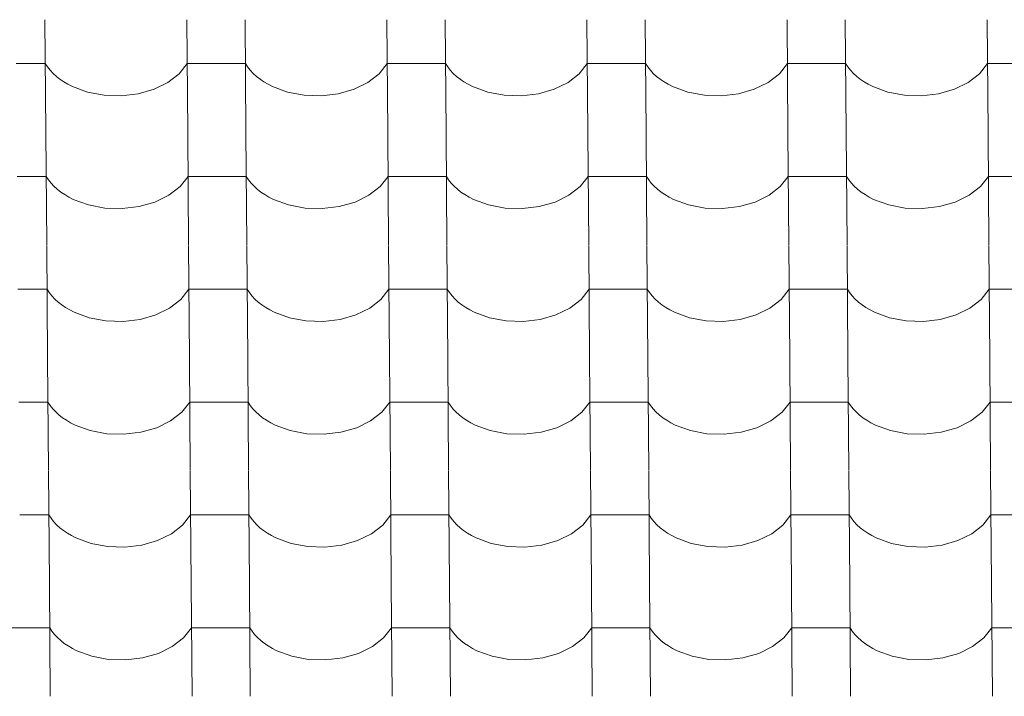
# Model space of a CAD drawing. Header units: millimetres. Extents: x -27785 to 104762, y -947 to 11132.
# Tile 73 of 146: x -12301 to -11489, y 8899 to 9456. Entities that reach past the tile are written whole.
import ezdxf

# ---------------------------------------------------------------- set-up
doc = ezdxf.new("R2010")
doc.units = ezdxf.units.MM
doc.header["$MEASUREMENT"] = 0
doc.layers.add('POHLED JIŽNÍ_1_Bourané_Výplně - Povrchové', color=7, linetype='Continuous')
doc.layers.add('POHLED JIŽNÍ_1_Konstrukce - nosné', color=7, linetype='Continuous')

# ---------------------------------------------------------------- blocks, each defined once
blk = doc.blocks.new('*X2', base_point=(-29303.7, -27473.93))
at = {"layer": 'POHLED JIŽNÍ_1_Bourané_Výplně - Povrchové', "color": 7, "linetype": 'Continuous', "lineweight": 13}
for p, q in [((-12279.7, 9456.34), (-12278.98, 9363.67)), ((-12162.74, 9456.34), (-12162.02, 9363.67)), ((-12114.7, 9456.34), (-12113.98, 9363.67)), ((-11997.74, 9456.34), (-11997.02, 9363.67)), ((-11949.71, 9456.34), (-11948.99, 9363.67)), ((-11832.75, 9456.34), (-11832.03, 9363.67)), ((-11784.71, 9456.34), (-11783.99, 9363.67)), ((-11667.75, 9456.34), (-11667.03, 9363.67)), ((-11619.72, 9456.34), (-11619, 9363.67)), ((-11502.75, 9456.34), (-11502.03, 9363.67)), ((-12279.42, 9420.18), (-12303.44, 9420.18)), ((-12279.42, 9420.18), (-12277.57, 9417.39)), ((-12169.06, 9411.8), (-12162.46, 9420.18)), ((-12138.44, 9420.18), (-12162.46, 9420.18)), ((-12114.42, 9420.18), (-12138.44, 9420.18)), ((-12114.42, 9420.18), (-12112.58, 9417.39)), ((-12004.06, 9411.8), (-11997.46, 9420.18)), ((-11973.44, 9420.18), (-11997.46, 9420.18)), ((-11949.43, 9420.18), (-11973.44, 9420.18)), ((-11949.43, 9420.18), (-11947.58, 9417.39)), ((-11839.07, 9411.8), (-11832.47, 9420.18)), ((-11808.45, 9420.18), (-11832.47, 9420.18)), ((-11784.43, 9420.18), (-11808.45, 9420.18)), ((-11784.43, 9420.18), (-11782.59, 9417.39)), ((-11674.07, 9411.8), (-11667.47, 9420.18)), ((-11643.45, 9420.18), (-11667.47, 9420.18)), ((-11619.44, 9420.18), (-11643.45, 9420.18)), ((-11619.44, 9420.18), (-11617.59, 9417.39)), ((-11509.08, 9411.8), (-11502.47, 9420.18)), ((-11478.46, 9420.18), (-11502.47, 9420.18)), ((-12277.57, 9417.39), (-12275.43, 9414.7)), ((-12275.43, 9414.7), (-12273, 9412.11)), ((-12273, 9412.11), (-12270.3, 9409.64)), ((-12178.31, 9404.63), (-12169.06, 9411.8)), ((-12112.58, 9417.39), (-12110.44, 9414.7)), ((-12110.44, 9414.7), (-12108.01, 9412.11)), ((-12108.01, 9412.11), (-12105.31, 9409.64)), ((-12013.32, 9404.63), (-12004.06, 9411.8)), ((-11947.58, 9417.39), (-11945.44, 9414.7)), ((-11945.44, 9414.7), (-11943.01, 9412.11)), ((-11943.01, 9412.11), (-11940.31, 9409.64)), ((-11848.32, 9404.63), (-11839.07, 9411.8)), ((-11782.59, 9417.39), (-11780.44, 9414.7)), ((-11780.44, 9414.7), (-11778.02, 9412.11)), ((-11778.02, 9412.11), (-11775.32, 9409.64)), ((-11683.33, 9404.63), (-11674.07, 9411.8)), ((-11617.59, 9417.39), (-11615.45, 9414.7)), ((-11615.45, 9414.7), (-11613.02, 9412.11)), ((-11613.02, 9412.11), (-11610.32, 9409.64)), ((-11518.33, 9404.63), (-11509.08, 9411.8)), ((-12270.3, 9409.64), (-12267.34, 9407.32)), ((-12267.34, 9407.32), (-12264.14, 9405.14)), ((-12264.14, 9405.14), (-12260.72, 9403.12)), ((-12260.72, 9403.12), (-12257.08, 9401.27)), ((-12189.75, 9399.04), (-12178.31, 9404.63)), ((-12105.31, 9409.64), (-12102.35, 9407.32)), ((-12102.35, 9407.32), (-12099.15, 9405.14)), ((-12099.15, 9405.14), (-12095.72, 9403.12)), ((-12095.72, 9403.12), (-12092.08, 9401.27)), ((-12024.75, 9399.04), (-12013.32, 9404.63)), ((-11940.31, 9409.64), (-11937.35, 9407.32)), ((-11937.35, 9407.32), (-11934.15, 9405.14)), ((-11934.15, 9405.14), (-11930.72, 9403.12)), ((-11930.72, 9403.12), (-11927.09, 9401.27)), ((-11859.76, 9399.04), (-11848.32, 9404.63)), ((-11775.32, 9409.64), (-11772.36, 9407.32)), ((-11772.36, 9407.32), (-11769.16, 9405.14)), ((-11769.16, 9405.14), (-11765.73, 9403.12)), ((-11765.73, 9403.12), (-11762.09, 9401.27)), ((-11694.76, 9399.04), (-11683.33, 9404.63)), ((-11610.32, 9409.64), (-11607.36, 9407.32)), ((-11607.36, 9407.32), (-11604.16, 9405.14)), ((-11604.16, 9405.14), (-11600.73, 9403.12)), ((-11600.73, 9403.12), (-11597.1, 9401.27)), ((-11529.76, 9399.04), (-11518.33, 9404.63)), ((-12257.08, 9401.27), (-12244.6, 9396.7)), ((-12244.6, 9396.7), (-12230.92, 9394.11)), ((-12216.74, 9393.64), (-12202.78, 9395.31)), ((-12202.78, 9395.31), (-12189.75, 9399.04)), ((-12092.08, 9401.27), (-12079.6, 9396.7)), ((-12079.6, 9396.7), (-12065.93, 9394.11)), ((-12051.74, 9393.64), (-12037.78, 9395.31)), ((-12037.78, 9395.31), (-12024.75, 9399.04)), ((-11927.09, 9401.27), (-11914.61, 9396.7)), ((-11914.61, 9396.7), (-11900.93, 9394.11)), ((-11886.75, 9393.64), (-11872.79, 9395.31)), ((-11872.79, 9395.31), (-11859.76, 9399.04)), ((-11762.09, 9401.27), (-11749.61, 9396.7)), ((-11749.61, 9396.7), (-11735.93, 9394.11)), ((-11721.75, 9393.64), (-11707.79, 9395.31)), ((-11707.79, 9395.31), (-11694.76, 9399.04)), ((-11597.1, 9401.27), (-11584.62, 9396.7)), ((-11584.62, 9396.7), (-11570.94, 9394.11)), ((-11556.76, 9393.64), (-11542.79, 9395.31)), ((-11542.79, 9395.31), (-11529.76, 9399.04)), ((-12230.92, 9394.11), (-12216.74, 9393.64)), ((-12065.93, 9394.11), (-12051.74, 9393.64)), ((-11900.93, 9394.11), (-11886.75, 9393.64)), ((-11735.93, 9394.11), (-11721.75, 9393.64)), ((-11570.94, 9394.11), (-11556.76, 9393.64)), ((-12278.98, 9363.33), (-12278.26, 9270.66)), ((-12162.02, 9363.33), (-12161.29, 9270.66)), ((-12113.98, 9363.33), (-12113.26, 9270.66)), ((-11997.02, 9363.33), (-11996.3, 9270.66)), ((-11948.99, 9363.33), (-11948.26, 9270.66)), ((-11832.02, 9363.33), (-11831.3, 9270.66)), ((-11783.99, 9363.33), (-11783.27, 9270.66)), ((-11667.03, 9363.33), (-11666.31, 9270.66)), ((-11618.99, 9363.33), (-11618.27, 9270.66)), ((-11502.03, 9363.33), (-11501.31, 9270.66)), ((-12278.7, 9327.18), (-12302.71, 9327.18)), ((-12278.7, 9327.18), (-12276.85, 9324.38)), ((-12276.85, 9324.38), (-12274.71, 9321.69)), ((-12274.71, 9321.69), (-12272.28, 9319.1)), ((-12168.34, 9318.79), (-12161.73, 9327.18)), ((-12137.72, 9327.18), (-12161.73, 9327.18)), ((-12113.7, 9327.18), (-12137.72, 9327.18)), ((-12113.7, 9327.18), (-12111.85, 9324.38)), ((-12111.85, 9324.38), (-12109.71, 9321.69)), ((-12109.71, 9321.69), (-12107.28, 9319.1)), ((-12003.34, 9318.79), (-11996.74, 9327.18)), ((-11972.72, 9327.18), (-11996.74, 9327.18)), ((-11948.7, 9327.18), (-11972.72, 9327.18)), ((-11948.7, 9327.18), (-11946.86, 9324.38)), ((-11946.86, 9324.38), (-11944.72, 9321.69)), ((-11944.72, 9321.69), (-11942.29, 9319.1)), ((-11838.34, 9318.79), (-11831.74, 9327.18)), ((-11807.72, 9327.18), (-11831.74, 9327.18)), ((-11783.71, 9327.18), (-11807.72, 9327.18)), ((-11783.71, 9327.18), (-11781.86, 9324.38)), ((-11781.86, 9324.38), (-11779.72, 9321.69)), ((-11779.72, 9321.69), (-11777.29, 9319.1)), ((-11673.35, 9318.79), (-11666.75, 9327.18)), ((-11642.73, 9327.18), (-11666.75, 9327.18)), ((-11618.71, 9327.18), (-11642.73, 9327.18)), ((-11618.71, 9327.18), (-11616.87, 9324.38)), ((-11616.87, 9324.38), (-11614.72, 9321.69)), ((-11614.72, 9321.69), (-11612.3, 9319.1)), ((-11508.35, 9318.79), (-11501.75, 9327.18)), ((-11477.73, 9327.18), (-11501.75, 9327.18)), ((-12272.28, 9319.1), (-12269.58, 9316.64)), ((-12269.58, 9316.64), (-12266.62, 9314.31)), ((-12266.62, 9314.31), (-12263.42, 9312.13)), ((-12177.59, 9311.62), (-12168.34, 9318.79)), ((-12107.28, 9319.1), (-12104.58, 9316.64)), ((-12104.58, 9316.64), (-12101.63, 9314.31)), ((-12101.63, 9314.31), (-12098.42, 9312.13)), ((-12012.59, 9311.62), (-12003.34, 9318.79)), ((-11942.29, 9319.1), (-11939.59, 9316.64)), ((-11939.59, 9316.64), (-11936.63, 9314.31)), ((-11936.63, 9314.31), (-11933.43, 9312.13)), ((-11847.6, 9311.62), (-11838.34, 9318.79)), ((-11777.29, 9319.1), (-11774.59, 9316.64)), ((-11774.59, 9316.64), (-11771.63, 9314.31)), ((-11771.63, 9314.31), (-11768.43, 9312.13)), ((-11682.6, 9311.62), (-11673.35, 9318.79)), ((-11612.3, 9319.1), (-11609.6, 9316.64)), ((-11609.6, 9316.64), (-11606.64, 9314.31)), ((-11606.64, 9314.31), (-11603.44, 9312.13)), ((-11517.61, 9311.62), (-11508.35, 9318.79)), ((-12263.42, 9312.13), (-12259.99, 9310.11)), ((-12259.99, 9310.11), (-12256.36, 9308.26)), ((-12256.36, 9308.26), (-12243.88, 9303.69)), ((-12202.05, 9302.3), (-12189.02, 9306.03)), ((-12189.02, 9306.03), (-12177.59, 9311.62)), ((-12098.42, 9312.13), (-12095, 9310.11)), ((-12095, 9310.11), (-12091.36, 9308.26)), ((-12091.36, 9308.26), (-12078.88, 9303.69)), ((-12037.06, 9302.3), (-12024.03, 9306.03)), ((-12024.03, 9306.03), (-12012.59, 9311.62)), ((-11933.43, 9312.13), (-11930, 9310.11)), ((-11930, 9310.11), (-11926.36, 9308.26)), ((-11926.36, 9308.26), (-11913.89, 9303.69)), ((-11872.06, 9302.3), (-11859.03, 9306.03)), ((-11859.03, 9306.03), (-11847.6, 9311.62)), ((-11768.43, 9312.13), (-11765, 9310.11)), ((-11765, 9310.11), (-11761.37, 9308.26)), ((-11761.37, 9308.26), (-11748.89, 9303.69)), ((-11707.07, 9302.3), (-11694.04, 9306.03)), ((-11694.04, 9306.03), (-11682.6, 9311.62)), ((-11603.44, 9312.13), (-11600.01, 9310.11)), ((-11600.01, 9310.11), (-11596.37, 9308.26)), ((-11596.37, 9308.26), (-11583.89, 9303.69)), ((-11542.07, 9302.3), (-11529.04, 9306.03)), ((-11529.04, 9306.03), (-11517.61, 9311.62)), ((-12243.88, 9303.69), (-12230.2, 9301.1)), ((-12230.2, 9301.1), (-12216.02, 9300.63)), ((-12216.02, 9300.63), (-12202.05, 9302.3)), ((-12078.88, 9303.69), (-12065.2, 9301.1)), ((-12065.2, 9301.1), (-12051.02, 9300.63)), ((-12051.02, 9300.63), (-12037.06, 9302.3)), ((-11913.89, 9303.69), (-11900.21, 9301.1)), ((-11900.21, 9301.1), (-11886.02, 9300.63)), ((-11886.02, 9300.63), (-11872.06, 9302.3)), ((-11748.89, 9303.69), (-11735.21, 9301.1)), ((-11735.21, 9301.1), (-11721.03, 9300.63)), ((-11721.03, 9300.63), (-11707.07, 9302.3)), ((-11583.89, 9303.69), (-11570.21, 9301.1)), ((-11570.21, 9301.1), (-11556.03, 9300.63)), ((-11556.03, 9300.63), (-11542.07, 9302.3)), ((-12278.25, 9270.32), (-12277.53, 9177.65)), ((-12161.29, 9270.32), (-12160.57, 9177.65)), ((-12113.26, 9270.32), (-12112.54, 9177.65)), ((-11996.3, 9270.32), (-11995.57, 9177.65)), ((-11948.26, 9270.32), (-11947.54, 9177.65)), ((-11831.3, 9270.32), (-11830.58, 9177.65)), ((-11783.27, 9270.32), (-11782.54, 9177.65)), ((-11666.3, 9270.32), (-11665.58, 9177.65)), ((-11618.27, 9270.32), (-11617.55, 9177.65)), ((-11501.31, 9270.32), (-11500.59, 9177.65)), ((-12277.97, 9234.17), (-12301.99, 9234.17)), ((-12277.97, 9234.17), (-12276.13, 9231.37)), ((-12167.61, 9225.78), (-12161.01, 9234.17)), ((-12136.99, 9234.17), (-12161.01, 9234.17)), ((-12112.98, 9234.17), (-12136.99, 9234.17)), ((-12112.98, 9234.17), (-12111.13, 9231.37)), ((-12002.62, 9225.78), (-11996.01, 9234.17)), ((-11972, 9234.17), (-11996.01, 9234.17)), ((-11947.98, 9234.17), (-11972, 9234.17)), ((-11947.98, 9234.17), (-11946.13, 9231.37)), ((-11837.62, 9225.78), (-11831.02, 9234.17)), ((-11807, 9234.17), (-11831.02, 9234.17)), ((-11782.98, 9234.17), (-11807, 9234.17)), ((-11782.98, 9234.17), (-11781.14, 9231.37)), ((-11672.63, 9225.78), (-11666.02, 9234.17)), ((-11642.01, 9234.17), (-11666.02, 9234.17)), ((-11617.99, 9234.17), (-11642.01, 9234.17)), ((-11617.99, 9234.17), (-11616.14, 9231.37)), ((-11507.63, 9225.78), (-11501.03, 9234.17)), ((-11477.01, 9234.17), (-11501.03, 9234.17)), ((-12276.13, 9231.37), (-12273.98, 9228.68)), ((-12273.98, 9228.68), (-12271.56, 9226.09)), ((-12271.56, 9226.09), (-12268.86, 9223.63)), ((-12176.87, 9218.61), (-12167.61, 9225.78)), ((-12111.13, 9231.37), (-12108.99, 9228.68)), ((-12108.99, 9228.68), (-12106.56, 9226.09)), ((-12106.56, 9226.09), (-12103.86, 9223.63)), ((-12011.87, 9218.61), (-12002.62, 9225.78)), ((-11946.13, 9231.37), (-11943.99, 9228.68)), ((-11943.99, 9228.68), (-11941.56, 9226.09)), ((-11941.56, 9226.09), (-11938.86, 9223.63)), ((-11846.87, 9218.61), (-11837.62, 9225.78)), ((-11781.14, 9231.37), (-11779, 9228.68)), ((-11779, 9228.68), (-11776.57, 9226.09)), ((-11776.57, 9226.09), (-11773.87, 9223.63)), ((-11681.88, 9218.61), (-11672.63, 9225.78)), ((-11616.14, 9231.37), (-11614, 9228.68)), ((-11614, 9228.68), (-11611.57, 9226.09)), ((-11611.57, 9226.09), (-11608.87, 9223.63)), ((-11516.88, 9218.61), (-11507.63, 9225.78)), ((-12268.86, 9223.63), (-12265.9, 9221.3)), ((-12265.9, 9221.3), (-12262.7, 9219.12)), ((-12262.7, 9219.12), (-12259.27, 9217.1)), ((-12259.27, 9217.1), (-12255.63, 9215.25)), ((-12188.3, 9213.02), (-12176.87, 9218.61)), ((-12103.86, 9223.63), (-12100.9, 9221.3)), ((-12100.9, 9221.3), (-12097.7, 9219.12)), ((-12097.7, 9219.12), (-12094.27, 9217.1)), ((-12094.27, 9217.1), (-12090.64, 9215.25)), ((-12023.3, 9213.02), (-12011.87, 9218.61)), ((-11938.86, 9223.63), (-11935.91, 9221.3)), ((-11935.91, 9221.3), (-11932.7, 9219.12)), ((-11932.7, 9219.12), (-11929.28, 9217.1)), ((-11929.28, 9217.1), (-11925.64, 9215.25)), ((-11858.31, 9213.02), (-11846.87, 9218.61)), ((-11773.87, 9223.63), (-11770.91, 9221.3)), ((-11770.91, 9221.3), (-11767.71, 9219.12)), ((-11767.71, 9219.12), (-11764.28, 9217.1)), ((-11764.28, 9217.1), (-11760.64, 9215.25)), ((-11693.31, 9213.02), (-11681.88, 9218.61)), ((-11608.87, 9223.63), (-11605.91, 9221.3)), ((-11605.91, 9221.3), (-11602.71, 9219.12)), ((-11602.71, 9219.12), (-11599.28, 9217.1)), ((-11599.28, 9217.1), (-11595.65, 9215.25)), ((-11528.32, 9213.02), (-11516.88, 9218.61)), ((-12255.63, 9215.25), (-12243.15, 9210.68)), ((-12243.15, 9210.68), (-12229.47, 9208.09)), ((-12229.47, 9208.09), (-12215.29, 9207.62)), ((-12215.29, 9207.62), (-12201.33, 9209.29)), ((-12201.33, 9209.29), (-12188.3, 9213.02)), ((-12090.64, 9215.25), (-12078.16, 9210.68)), ((-12078.16, 9210.68), (-12064.48, 9208.09)), ((-12064.48, 9208.09), (-12050.3, 9207.62)), ((-12050.3, 9207.62), (-12036.33, 9209.29)), ((-12036.33, 9209.29), (-12023.3, 9213.02)), ((-11925.64, 9215.25), (-11913.16, 9210.68)), ((-11913.16, 9210.68), (-11899.48, 9208.09)), ((-11899.48, 9208.09), (-11885.3, 9207.62)), ((-11885.3, 9207.62), (-11871.34, 9209.29)), ((-11871.34, 9209.29), (-11858.31, 9213.02)), ((-11760.64, 9215.25), (-11748.17, 9210.68)), ((-11748.17, 9210.68), (-11734.49, 9208.09)), ((-11734.49, 9208.09), (-11720.3, 9207.62)), ((-11720.3, 9207.62), (-11706.34, 9209.29)), ((-11706.34, 9209.29), (-11693.31, 9213.02)), ((-11595.65, 9215.25), (-11583.17, 9210.68)), ((-11583.17, 9210.68), (-11569.49, 9208.09)), ((-11569.49, 9208.09), (-11555.31, 9207.62)), ((-11555.31, 9207.62), (-11541.35, 9209.29)), ((-11541.35, 9209.29), (-11528.32, 9213.02)), ((-12277.53, 9177.31), (-12276.81, 9084.64)), ((-12160.57, 9177.31), (-12159.85, 9084.64)), ((-12112.53, 9177.31), (-12111.81, 9084.64)), ((-11995.57, 9177.31), (-11994.85, 9084.64)), ((-11947.54, 9177.31), (-11946.82, 9084.64)), ((-11830.58, 9177.31), (-11829.85, 9084.64)), ((-11782.54, 9177.31), (-11781.82, 9084.64)), ((-11665.58, 9177.31), (-11664.86, 9084.64)), ((-11617.55, 9177.31), (-11616.82, 9084.64)), ((-11500.58, 9177.31), (-11499.86, 9084.64)), ((-12277.25, 9141.16), (-12301.27, 9141.16)), ((-12277.25, 9141.16), (-12275.4, 9138.36)), ((-12275.4, 9138.36), (-12273.26, 9135.67)), ((-12273.26, 9135.67), (-12270.83, 9133.08)), ((-12166.89, 9132.77), (-12160.29, 9141.16)), ((-12136.27, 9141.16), (-12160.29, 9141.16)), ((-12112.25, 9141.16), (-12136.27, 9141.16)), ((-12112.25, 9141.16), (-12110.41, 9138.36)), ((-12110.41, 9138.36), (-12108.26, 9135.67)), ((-12108.26, 9135.67), (-12105.84, 9133.08)), ((-12001.89, 9132.77), (-11995.29, 9141.16)), ((-11971.27, 9141.16), (-11995.29, 9141.16)), ((-11947.26, 9141.16), (-11971.27, 9141.16)), ((-11947.26, 9141.16), (-11945.41, 9138.36)), ((-11945.41, 9138.36), (-11943.27, 9135.67)), ((-11943.27, 9135.67), (-11940.84, 9133.08)), ((-11836.9, 9132.77), (-11830.29, 9141.16)), ((-11806.28, 9141.16), (-11830.29, 9141.16)), ((-11782.26, 9141.16), (-11806.28, 9141.16)), ((-11782.26, 9141.16), (-11780.41, 9138.36)), ((-11780.41, 9138.36), (-11778.27, 9135.67)), ((-11778.27, 9135.67), (-11775.84, 9133.08)), ((-11671.9, 9132.77), (-11665.3, 9141.16)), ((-11641.28, 9141.16), (-11665.3, 9141.16)), ((-11617.26, 9141.16), (-11641.28, 9141.16)), ((-11617.26, 9141.16), (-11615.42, 9138.36)), ((-11615.42, 9138.36), (-11613.28, 9135.67)), ((-11613.28, 9135.67), (-11610.85, 9133.08)), ((-11506.91, 9132.77), (-11500.3, 9141.16)), ((-11476.29, 9141.16), (-11500.3, 9141.16)), ((-12270.83, 9133.08), (-12268.13, 9130.62)), ((-12268.13, 9130.62), (-12265.17, 9128.29)), ((-12265.17, 9128.29), (-12261.97, 9126.11)), ((-12176.14, 9125.6), (-12166.89, 9132.77)), ((-12105.84, 9133.08), (-12103.14, 9130.62)), ((-12103.14, 9130.62), (-12100.18, 9128.29)), ((-12100.18, 9128.29), (-12096.98, 9126.11)), ((-12011.15, 9125.6), (-12001.89, 9132.77)), ((-11940.84, 9133.08), (-11938.14, 9130.62)), ((-11938.14, 9130.62), (-11935.18, 9128.29)), ((-11935.18, 9128.29), (-11931.98, 9126.11)), ((-11846.15, 9125.6), (-11836.9, 9132.77)), ((-11775.84, 9133.08), (-11773.14, 9130.62)), ((-11773.14, 9130.62), (-11770.19, 9128.29)), ((-11770.19, 9128.29), (-11766.98, 9126.11)), ((-11681.16, 9125.6), (-11671.9, 9132.77)), ((-11610.85, 9133.08), (-11608.15, 9130.62)), ((-11608.15, 9130.62), (-11605.19, 9128.29)), ((-11605.19, 9128.29), (-11601.99, 9126.11)), ((-11516.16, 9125.6), (-11506.91, 9132.77)), ((-12261.97, 9126.11), (-12258.54, 9124.09)), ((-12258.54, 9124.09), (-12254.91, 9122.24)), ((-12254.91, 9122.24), (-12242.43, 9117.67)), ((-12200.61, 9116.28), (-12187.58, 9120.01)), ((-12187.58, 9120.01), (-12176.14, 9125.6)), ((-12096.98, 9126.11), (-12093.55, 9124.09)), ((-12093.55, 9124.09), (-12089.91, 9122.24)), ((-12089.91, 9122.24), (-12077.43, 9117.67)), ((-12035.61, 9116.28), (-12022.58, 9120.01)), ((-12022.58, 9120.01), (-12011.15, 9125.6)), ((-11931.98, 9126.11), (-11928.55, 9124.09)), ((-11928.55, 9124.09), (-11924.92, 9122.24)), ((-11924.92, 9122.24), (-11912.44, 9117.67)), ((-11870.61, 9116.28), (-11857.58, 9120.01)), ((-11857.58, 9120.01), (-11846.15, 9125.6)), ((-11766.98, 9126.11), (-11763.56, 9124.09)), ((-11763.56, 9124.09), (-11759.92, 9122.24)), ((-11759.92, 9122.24), (-11747.44, 9117.67)), ((-11705.62, 9116.28), (-11692.59, 9120.01)), ((-11692.59, 9120.01), (-11681.16, 9125.6)), ((-11601.99, 9126.11), (-11598.56, 9124.09)), ((-11598.56, 9124.09), (-11594.93, 9122.24)), ((-11594.93, 9122.24), (-11582.45, 9117.67)), ((-11540.62, 9116.28), (-11527.59, 9120.01)), ((-11527.59, 9120.01), (-11516.16, 9125.6)), ((-12242.43, 9117.67), (-12228.75, 9115.08)), ((-12228.75, 9115.08), (-12214.57, 9114.61)), ((-12214.57, 9114.61), (-12200.61, 9116.28)), ((-12077.43, 9117.67), (-12063.75, 9115.08)), ((-12063.75, 9115.08), (-12049.57, 9114.61)), ((-12049.57, 9114.61), (-12035.61, 9116.28)), ((-11912.44, 9117.67), (-11898.76, 9115.08)), ((-11898.76, 9115.08), (-11884.58, 9114.61)), ((-11884.58, 9114.61), (-11870.61, 9116.28)), ((-11747.44, 9117.67), (-11733.76, 9115.08)), ((-11733.76, 9115.08), (-11719.58, 9114.61)), ((-11719.58, 9114.61), (-11705.62, 9116.28)), ((-11582.45, 9117.67), (-11568.77, 9115.08)), ((-11568.77, 9115.08), (-11554.58, 9114.61)), ((-11554.58, 9114.61), (-11540.62, 9116.28)), ((-12276.81, 9084.3), (-12276.09, 8991.63)), ((-12159.84, 9084.3), (-12159.12, 8991.63)), ((-12111.81, 9084.3), (-12111.09, 8991.63)), ((-11994.85, 9084.3), (-11994.13, 8991.63)), ((-11946.81, 9084.3), (-11946.09, 8991.63)), ((-11829.85, 9084.3), (-11829.13, 8991.63)), ((-11781.82, 9084.3), (-11781.1, 8991.63)), ((-11664.86, 9084.3), (-11664.14, 8991.63)), ((-11616.82, 9084.3), (-11616.1, 8991.63)), ((-11499.86, 9084.3), (-11499.14, 8991.63)), ((-12276.52, 9048.15), (-12300.54, 9048.15)), ((-12276.52, 9048.15), (-12274.68, 9045.36)), ((-12274.68, 9045.36), (-12272.54, 9042.66)), ((-12166.17, 9039.76), (-12159.56, 9048.15)), ((-12135.55, 9048.15), (-12159.56, 9048.15)), ((-12111.53, 9048.15), (-12135.55, 9048.15)), ((-12111.53, 9048.15), (-12109.68, 9045.36)), ((-12109.68, 9045.36), (-12107.54, 9042.66)), ((-12001.17, 9039.76), (-11994.57, 9048.15)), ((-11970.55, 9048.15), (-11994.57, 9048.15)), ((-11946.53, 9048.15), (-11970.55, 9048.15)), ((-11946.53, 9048.15), (-11944.69, 9045.36)), ((-11944.69, 9045.36), (-11942.54, 9042.66)), ((-11836.17, 9039.76), (-11829.57, 9048.15)), ((-11805.55, 9048.15), (-11829.57, 9048.15)), ((-11781.54, 9048.15), (-11805.55, 9048.15)), ((-11781.54, 9048.15), (-11779.69, 9045.36)), ((-11779.69, 9045.36), (-11777.55, 9042.66)), ((-11671.18, 9039.76), (-11664.58, 9048.15)), ((-11640.56, 9048.15), (-11664.58, 9048.15)), ((-11616.54, 9048.15), (-11640.56, 9048.15)), ((-11616.54, 9048.15), (-11614.7, 9045.36)), ((-11614.7, 9045.36), (-11612.55, 9042.66)), ((-11506.18, 9039.76), (-11499.58, 9048.15)), ((-11475.56, 9048.15), (-11499.58, 9048.15)), ((-12272.54, 9042.66), (-12270.11, 9040.07)), ((-12270.11, 9040.07), (-12267.41, 9037.61)), ((-12267.41, 9037.61), (-12264.45, 9035.28)), ((-12175.42, 9032.59), (-12166.17, 9039.76)), ((-12107.54, 9042.66), (-12105.11, 9040.07)), ((-12105.11, 9040.07), (-12102.41, 9037.61)), ((-12102.41, 9037.61), (-12099.45, 9035.28)), ((-12010.42, 9032.59), (-12001.17, 9039.76)), ((-11942.54, 9042.66), (-11940.12, 9040.07)), ((-11940.12, 9040.07), (-11937.42, 9037.61)), ((-11937.42, 9037.61), (-11934.46, 9035.28)), ((-11845.43, 9032.59), (-11836.17, 9039.76)), ((-11777.55, 9042.66), (-11775.12, 9040.07)), ((-11775.12, 9040.07), (-11772.42, 9037.61)), ((-11772.42, 9037.61), (-11769.46, 9035.28)), ((-11680.43, 9032.59), (-11671.18, 9039.76)), ((-11612.55, 9042.66), (-11610.13, 9040.07)), ((-11610.13, 9040.07), (-11607.43, 9037.61)), ((-11607.43, 9037.61), (-11604.47, 9035.28)), ((-11515.44, 9032.59), (-11506.18, 9039.76)), ((-12264.45, 9035.28), (-12261.25, 9033.1)), ((-12261.25, 9033.1), (-12257.82, 9031.08)), ((-12257.82, 9031.08), (-12254.19, 9029.24)), ((-12254.19, 9029.24), (-12241.71, 9024.66)), ((-12186.85, 9027), (-12175.42, 9032.59)), ((-12099.45, 9035.28), (-12096.25, 9033.1)), ((-12096.25, 9033.1), (-12092.83, 9031.08)), ((-12092.83, 9031.08), (-12089.19, 9029.24)), ((-12089.19, 9029.24), (-12076.71, 9024.66)), ((-12021.86, 9027), (-12010.42, 9032.59)), ((-11934.46, 9035.28), (-11931.26, 9033.1)), ((-11931.26, 9033.1), (-11927.83, 9031.08)), ((-11927.83, 9031.08), (-11924.19, 9029.24)), ((-11924.19, 9029.24), (-11911.71, 9024.66)), ((-11856.86, 9027), (-11845.43, 9032.59)), ((-11769.46, 9035.28), (-11766.26, 9033.1)), ((-11766.26, 9033.1), (-11762.83, 9031.08)), ((-11762.83, 9031.08), (-11759.2, 9029.24)), ((-11759.2, 9029.24), (-11746.72, 9024.66)), ((-11691.87, 9027), (-11680.43, 9032.59)), ((-11604.47, 9035.28), (-11601.26, 9033.1)), ((-11601.26, 9033.1), (-11597.84, 9031.08)), ((-11597.84, 9031.08), (-11594.2, 9029.24)), ((-11594.2, 9029.24), (-11581.72, 9024.66)), ((-11526.87, 9027), (-11515.44, 9032.59)), ((-12241.71, 9024.66), (-12228.03, 9022.08)), ((-12228.03, 9022.08), (-12213.84, 9021.6)), ((-12213.84, 9021.6), (-12199.88, 9023.27)), ((-12199.88, 9023.27), (-12186.85, 9027)), ((-12076.71, 9024.66), (-12063.03, 9022.08)), ((-12063.03, 9022.08), (-12048.85, 9021.6)), ((-12048.85, 9021.6), (-12034.89, 9023.27)), ((-12034.89, 9023.27), (-12021.86, 9027)), ((-11911.71, 9024.66), (-11898.04, 9022.08)), ((-11898.04, 9022.08), (-11883.85, 9021.6)), ((-11883.85, 9021.6), (-11869.89, 9023.27)), ((-11869.89, 9023.27), (-11856.86, 9027)), ((-11746.72, 9024.66), (-11733.04, 9022.08)), ((-11733.04, 9022.08), (-11718.86, 9021.6)), ((-11718.86, 9021.6), (-11704.89, 9023.27)), ((-11704.89, 9023.27), (-11691.87, 9027)), ((-11581.72, 9024.66), (-11568.04, 9022.08)), ((-11568.04, 9022.08), (-11553.86, 9021.6)), ((-11553.86, 9021.6), (-11539.9, 9023.27)), ((-11539.9, 9023.27), (-11526.87, 9027)), ((-12276.08, 8991.3), (-12275.36, 8898.62)), ((-12159.12, 8991.3), (-12158.4, 8898.62)), ((-12111.09, 8991.3), (-12110.37, 8898.62)), ((-11994.12, 8991.3), (-11993.4, 8898.62)), ((-11946.09, 8991.3), (-11945.37, 8898.62)), ((-11829.13, 8991.3), (-11828.41, 8898.62)), ((-11781.09, 8991.3), (-11780.37, 8898.62)), ((-11664.13, 8991.3), (-11663.41, 8898.62)), ((-11616.1, 8991.3), (-11615.38, 8898.62)), ((-11499.14, 8991.3), (-11498.42, 8898.62)), ((-12299.82, 8955.14), (-12323.84, 8955.14)), ((-12275.8, 8955.14), (-12299.82, 8955.14)), ((-12275.8, 8955.14), (-12273.96, 8952.35)), ((-12273.96, 8952.35), (-12271.81, 8949.65)), ((-12271.81, 8949.65), (-12269.39, 8947.06)), ((-12165.44, 8946.75), (-12158.84, 8955.14)), ((-12134.82, 8955.14), (-12158.84, 8955.14)), ((-12110.81, 8955.14), (-12134.82, 8955.14)), ((-12110.81, 8955.14), (-12108.96, 8952.35)), ((-12108.96, 8952.35), (-12106.82, 8949.65)), ((-12106.82, 8949.65), (-12104.39, 8947.06)), ((-12000.45, 8946.75), (-11993.84, 8955.14)), ((-11969.83, 8955.14), (-11993.84, 8955.14)), ((-11945.81, 8955.14), (-11969.83, 8955.14)), ((-11945.81, 8955.14), (-11943.96, 8952.35)), ((-11943.96, 8952.35), (-11941.82, 8949.65)), ((-11941.82, 8949.65), (-11939.39, 8947.06)), ((-11835.45, 8946.75), (-11828.85, 8955.14)), ((-11804.83, 8955.14), (-11828.85, 8955.14)), ((-11780.81, 8955.14), (-11804.83, 8955.14)), ((-11780.81, 8955.14), (-11778.97, 8952.35)), ((-11778.97, 8952.35), (-11776.83, 8949.65)), ((-11776.83, 8949.65), (-11774.4, 8947.06)), ((-11670.45, 8946.75), (-11663.85, 8955.14)), ((-11639.83, 8955.14), (-11663.85, 8955.14)), ((-11615.82, 8955.14), (-11639.83, 8955.14)), ((-11615.82, 8955.14), (-11613.97, 8952.35)), ((-11613.97, 8952.35), (-11611.83, 8949.65)), ((-11611.83, 8949.65), (-11609.4, 8947.06)), ((-11505.46, 8946.75), (-11498.86, 8955.14)), ((-11474.84, 8955.14), (-11498.86, 8955.14)), ((-12269.39, 8947.06), (-12266.69, 8944.6)), ((-12266.69, 8944.6), (-12263.73, 8942.27)), ((-12263.73, 8942.27), (-12260.53, 8940.09)), ((-12260.53, 8940.09), (-12257.1, 8938.07)), ((-12174.7, 8939.58), (-12165.44, 8946.75)), ((-12104.39, 8947.06), (-12101.69, 8944.6)), ((-12101.69, 8944.6), (-12098.73, 8942.27)), ((-12098.73, 8942.27), (-12095.53, 8940.09)), ((-12095.53, 8940.09), (-12092.1, 8938.07)), ((-12009.7, 8939.58), (-12000.45, 8946.75)), ((-11939.39, 8947.06), (-11936.69, 8944.6)), ((-11936.69, 8944.6), (-11933.73, 8942.27)), ((-11933.73, 8942.27), (-11930.53, 8940.09)), ((-11930.53, 8940.09), (-11927.11, 8938.07)), ((-11844.7, 8939.58), (-11835.45, 8946.75)), ((-11774.4, 8947.06), (-11771.7, 8944.6)), ((-11771.7, 8944.6), (-11768.74, 8942.27)), ((-11768.74, 8942.27), (-11765.54, 8940.09)), ((-11765.54, 8940.09), (-11762.11, 8938.07)), ((-11679.71, 8939.58), (-11670.45, 8946.75)), ((-11609.4, 8947.06), (-11606.7, 8944.6)), ((-11606.7, 8944.6), (-11603.74, 8942.27)), ((-11603.74, 8942.27), (-11600.54, 8940.09)), ((-11600.54, 8940.09), (-11597.11, 8938.07)), ((-11514.71, 8939.58), (-11505.46, 8946.75)), ((-12257.1, 8938.07), (-12253.46, 8936.23)), ((-12253.46, 8936.23), (-12240.98, 8931.65)), ((-12240.98, 8931.65), (-12227.3, 8929.07)), ((-12199.16, 8930.27), (-12186.13, 8933.99)), ((-12186.13, 8933.99), (-12174.7, 8939.58)), ((-12092.1, 8938.07), (-12088.47, 8936.23)), ((-12088.47, 8936.23), (-12075.99, 8931.65)), ((-12075.99, 8931.65), (-12062.31, 8929.07)), ((-12034.16, 8930.27), (-12021.13, 8933.99)), ((-12021.13, 8933.99), (-12009.7, 8939.58)), ((-11927.11, 8938.07), (-11923.47, 8936.23)), ((-11923.47, 8936.23), (-11910.99, 8931.65)), ((-11910.99, 8931.65), (-11897.31, 8929.07)), ((-11869.17, 8930.27), (-11856.14, 8933.99)), ((-11856.14, 8933.99), (-11844.7, 8939.58)), ((-11762.11, 8938.07), (-11758.47, 8936.23)), ((-11758.47, 8936.23), (-11745.99, 8931.65)), ((-11745.99, 8931.65), (-11732.32, 8929.07)), ((-11704.17, 8930.27), (-11691.14, 8933.99)), ((-11691.14, 8933.99), (-11679.71, 8939.58)), ((-11597.11, 8938.07), (-11593.48, 8936.23)), ((-11593.48, 8936.23), (-11581, 8931.65)), ((-11581, 8931.65), (-11567.32, 8929.07)), ((-11539.18, 8930.27), (-11526.15, 8933.99)), ((-11526.15, 8933.99), (-11514.71, 8939.58)), ((-12227.3, 8929.07), (-12213.12, 8928.6)), ((-12213.12, 8928.6), (-12199.16, 8930.27)), ((-12062.31, 8929.07), (-12048.13, 8928.6)), ((-12048.13, 8928.6), (-12034.16, 8930.27)), ((-11897.31, 8929.07), (-11883.13, 8928.6)), ((-11883.13, 8928.6), (-11869.17, 8930.27)), ((-11732.32, 8929.07), (-11718.13, 8928.6)), ((-11718.13, 8928.6), (-11704.17, 8930.27)), ((-11567.32, 8929.07), (-11553.14, 8928.6)), ((-11553.14, 8928.6), (-11539.18, 8930.27))]:
    blk.add_line(p, q, dxfattribs=at)

msp = doc.modelspace()

# ---------------------------------------------------------------- block references
at = {"layer": 'POHLED JIŽNÍ_1_Konstrukce - nosné', "color": 9, "linetype": 'Continuous', "lineweight": 13}
msp.add_blockref('*X2', (-29303.7, -27473.93), dxfattribs=at)

doc.saveas('drawing.dxf')
